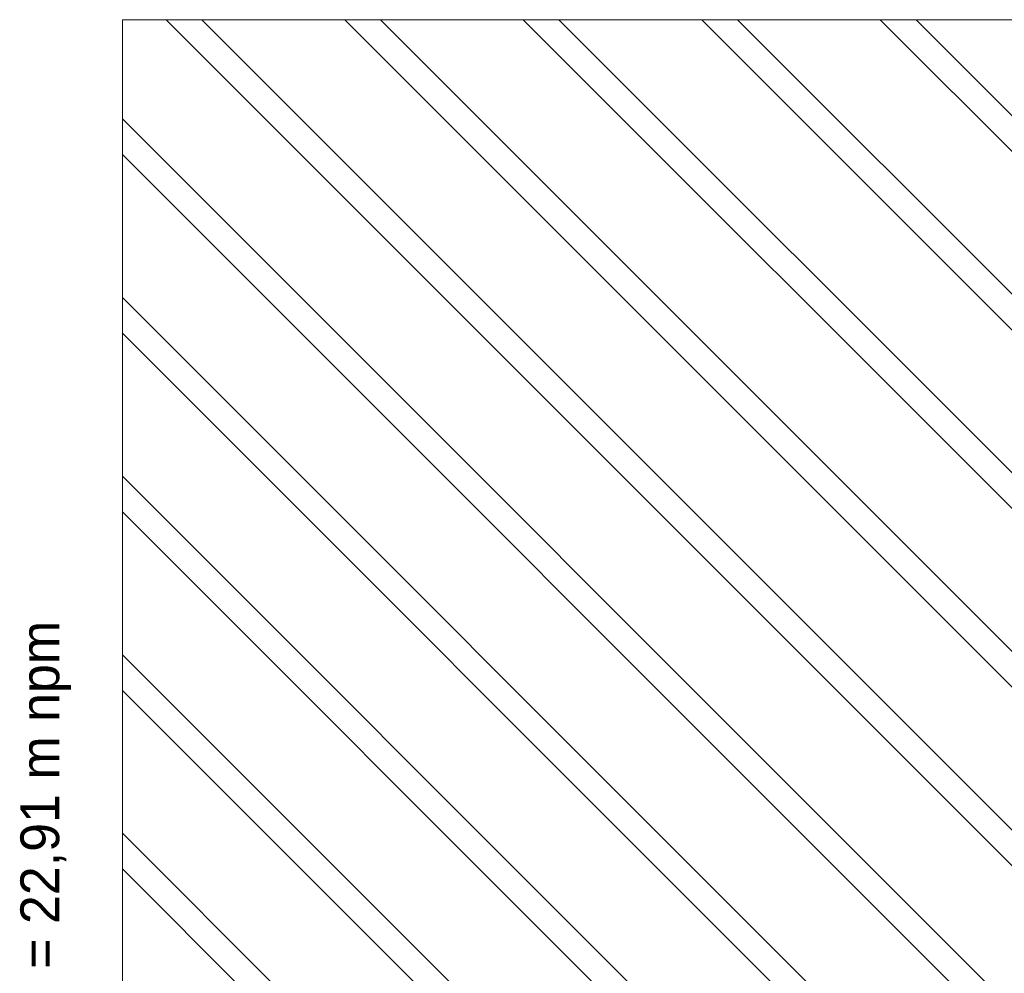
# Model space of a CAD drawing. Header units: millimetres. Extents: x -8078 to 241103, y -4319 to 602442.
# Tile 38 of 148: x 38230 to 43300, y 264574 to 269483. Entities that reach past the tile are written whole.
import ezdxf

# ---------------------------------------------------------------- set-up
doc = ezdxf.new("R2010")
doc.units = ezdxf.units.MM
doc.header["$MEASUREMENT"] = 0
for name, color, linetype in [('#podkład', 252, 'Continuous'), ('2D - Ogólne', 7, 'Continuous'), ('Opisy - Tekst', 7, 'Continuous')]:
    doc.layers.add(name, color=color, linetype=linetype)
doc.styles.add('STYL_AUTOMATYCZNY_6', font='txt')

# ---------------------------------------------------------------- blocks, each defined once
blk = doc.blocks.new('qqe433333')
at = {"layer": '2D - Ogólne', "linetype": 'Continuous', "lineweight": 20}
h = blk.add_hatch(dxfattribs=at)
h.set_pattern_fill('Podwójny_szraf_1_4_0008', color=252, angle=90, style=0, pattern_type=2)
h.set_pattern_definition([(135, (-1702.6, 957497.23), (-459.6194, -459.6194), []), (135, (-1794.5, 957405.3), (-459.6194, -459.6194), [])])
h.paths.add_polyline_path([(-632.6, 667889.4), (-632.6, 660538), (4861.5, 660538), (4861.5, 667889.4), (4861.5, 675919.5), (4861.5, 690940.5), (3807.4, 690940.5), (-632.6, 690940.5), (-632.6, 685441.2), (-782.6, 683519.1), (-782.6, 682100.8), (516.8, 682100.8), (516.8, 681469.5), (3867.4, 681469.5), (3867.4, 675893.9), (1897.4, 675893.9), (1897.4, 667889.4)])
at = {"layer": '2D - Ogólne', "color": 252, "linetype": 'Continuous', "lineweight": 13, "ltscale": 100, "flags": 128}
for points in [[(4861.5, 690940.5), (4861.5, 675919.5), (4861.5, 667889.4), (4861.5, 660538), (-632.6, 660538), (-632.6, 667889.4), (1897.4, 667889.4), (1897.4, 675893.9), (3867.4, 675893.9), (3867.4, 681469.5), (516.8, 681469.5), (516.8, 682100.8), (-782.6, 682100.8), (-782.6, 683519.1), (-632.6, 685441.2), (-632.6, 690940.5)], [(-632.6, 690940.5), (3807.4, 690940.5)], [(3807.4, 690940.5), (4861.5, 690940.5)]]:
    blk.add_lwpolyline(points, dxfattribs=at)
at = {"layer": 'Opisy - Tekst', "color": 252, "linetype": 'Continuous', "lineweight": 13, "insert": (-1158.7, 686054.8), "char_height": 200, "attachment_point": 1, "rotation": 90, "style": 'STYL_AUTOMATYCZNY_6'}
blk.add_mtext('\\A1;{\\pql;\\fGeneva CE|b0|i0|c0|p0;\\W1.000000;= 22,91 m npm}', dxfattribs=at)

msp = doc.modelspace()

# ---------------------------------------------------------------- block references
at = {"layer": '#podkład'}
msp.add_blockref('qqe433333', (39392.7, -421457.7), dxfattribs=at)

doc.saveas('drawing.dxf')
